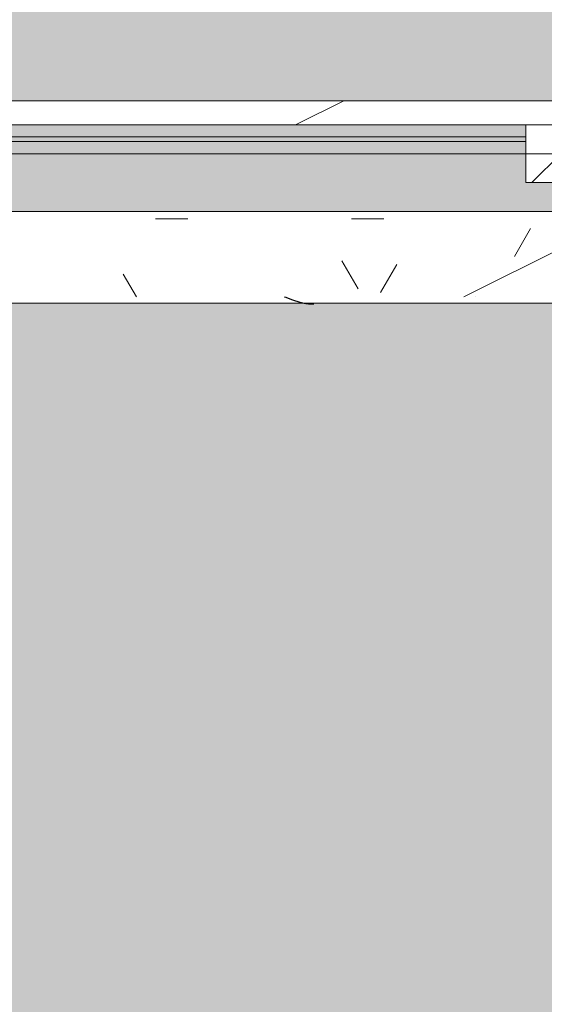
# Model space of a CAD drawing. Header units: millimetres. Extents: x 5980700 to 6194397, y -12939 to 2351883.
# Tile 45 of 124: x 6034518 to 6035062, y -9105 to -8084. Entities that reach past the tile are written whole.
import ezdxf

# ---------------------------------------------------------------- set-up
doc = ezdxf.new("R2010")
doc.units = ezdxf.units.MM
for name, color, linetype, lineweight in [('A-DOOR-FRAM', 31, 'Continuous', 18), ('A-DOOR-GLAZ', 31, 'Continuous', 9), ('A-FLOR-PATT', 8, 'Continuous', 18), ('A-GLAZ', 151, 'Continuous', 9), ('A-GLAZ-SILL', 1, 'Continuous', 9), ('A-WALL', 113, 'Continuous', 18), ('A-WALL-PATT', 111, 'Continuous', 25)]:
    doc.layers.add(name, color=color, linetype=linetype, lineweight=lineweight)

# ---------------------------------------------------------------- blocks, each defined once
blk = doc.blocks.new('FX-HRT-JANELA_CORRER-4FLS - 330x190cm-4FLS-ALU-3_0cmFolha 5-V25-PLANTA DE CAIMENTO DE PISOS - TÉRREO')
at = {"layer": 'A-DOOR-FRAM', "lineweight": 5}
h = blk.add_hatch(color=251, dxfattribs=at)
h.paths.add_polyline_path([(-789.999999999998, -47.49999999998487), (-789.999999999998, -59.99999999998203), (-50.00000000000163, -59.9999999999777), (-50.00000000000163, -47.49999999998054), (-531.6383186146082, -47.49999999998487)])
h.paths.add_polyline_path([(-789.999999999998, -64.99999999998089), (-789.999999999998, -77.49999999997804), (-50.00000000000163, -77.49999999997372), (-50.00000000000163, -64.99999999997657), (-531.6383186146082, -64.99999999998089)])
at = {"layer": 'A-DOOR-GLAZ', "lineweight": 5}
h = blk.add_hatch(dxfattribs=at)
h.set_pattern_fill('FP_44', color=256, style=0, pattern_type=2)
h.set_pattern_definition([(225, (-6222.366999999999, -8270.326), (449.0128060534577, -449.0128060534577), []), (225, (-6381.116999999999, -8270.326), (5.684341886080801e-14, -898.0256121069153), []), (225, (-6063.616999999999, -8270.326), (5.684341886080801e-14, -898.0256121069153), [])])
h.paths.add_polyline_path([(-1629.999999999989, -17.49999999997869), (-1629.999999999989, -47.49999999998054), (-1579.999999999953, -47.49999999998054), (-1579.999999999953, -17.49999999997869)])
h.paths.add_polyline_path([(-839.9999999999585, -17.49999999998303), (-839.9999999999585, -47.49999999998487), (-789.999999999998, -47.49999999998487), (-789.9999999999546, -17.49999999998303)])
blk.add_hatch(color=255, dxfattribs=at).paths.add_polyline_path([(-531.6383186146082, -59.99999999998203), (-789.999999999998, -59.99999999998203), (-789.999999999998, -64.99999999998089), (-50.00000000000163, -64.99999999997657), (-50.00000000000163, -59.9999999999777)])
at = {"layer": 'A-GLAZ', "lineweight": 5}
h = blk.add_hatch(color=251, dxfattribs=at)
h.paths.add_polyline_path([(1629.999999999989, 12.50000000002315), (-1629.999999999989, 12.50000000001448), (-1629.999999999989, -17.49999999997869), (-789.9999999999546, -17.49999999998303), (-789.999999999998, -47.49999999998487), (789.9999999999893, -47.49999999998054), (790.0000000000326, -17.49999999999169), (1629.999999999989, -17.49999999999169)])
h.paths.add_polyline_path([(-1629.999999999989, -47.49999999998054), (-1629.999999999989, -77.49999999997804), (-839.9999999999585, -77.49999999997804), (-839.9999999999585, -47.49999999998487), (-1579.999999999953, -47.49999999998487)])
h.paths.add_polyline_path([(1234.973589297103, -47.4999999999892), (840.0000000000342, -47.49999999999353), (840.0000000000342, -77.49999999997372), (1629.999999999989, -77.49999999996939), (1629.999999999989, -47.4999999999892), (1580.000000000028, -47.4999999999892)])
at = {"layer": 'A-DOOR-FRAM', "color": 250, "lineweight": 5}
for p, q in [((-789.9999999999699, -17.49999999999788), (-839.9999999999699, -17.49999999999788)), ((-789.9999999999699, -47.49999999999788), (-789.9999999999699, -17.49999999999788)), ((-839.9999999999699, -47.49999999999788), (-789.9999999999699, -47.49999999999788)), ((-790.0000000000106, -77.49999999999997), (-790.0000000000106, -47.49999999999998)), ((-840.0000000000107, -77.49999999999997), (-790.0000000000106, -77.49999999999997))]:
    blk.add_line(p, q, dxfattribs=at)
at = {"layer": 'A-DOOR-FRAM', "color": 90, "lineweight": 5}
for p, q in [((-50.00000000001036, -47.49999999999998), (-790.0000000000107, -47.49999999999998)), ((-790.0000000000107, -77.49999999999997), (-50.00000000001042, -77.49999999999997))]:
    blk.add_line(p, q, dxfattribs=at)
at = {"layer": 'A-DOOR-GLAZ', "color": 250, "lineweight": 5}
for p, q in [((-50.00000000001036, -59.99999999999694), (-790.0000000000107, -59.99999999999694)), ((-790.0000000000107, -59.99999999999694), (-790.0000000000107, -64.99999999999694)), ((-790.0000000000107, -64.99999999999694), (-50.00000000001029, -64.99999999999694))]:
    blk.add_line(p, q, dxfattribs=at)
at = {"layer": 'A-GLAZ', "color": 90, "lineweight": 5}
blk.add_line((1629.999999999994, 12.49999999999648), (-1630.000000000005, 12.49999999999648), dxfattribs=at)
blk = doc.blocks.new('FP_26-PLANTA DE CAIMENTO DE PISOS - TÉRREO')
at = {"layer": 'A-GLAZ-SILL', "color": 90, "lineweight": 5}
blk.add_line((1674.999999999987, 107.4999999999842), (-1674.999999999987, 107.4999999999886), dxfattribs=at)
at = {"layer": 'A-GLAZ-SILL', "lineweight": 5}
for p, q in [((-570.4022865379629, 108.6628916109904), (-570.0456598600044, 108.659052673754)), ((-570.0456598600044, 108.659052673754), (-569.6890331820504, 108.6526558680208)), ((-569.6890331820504, 108.6526558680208), (-569.3324065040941, 108.6437033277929)), ((-569.3324065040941, 108.6437033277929), (-568.9757798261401, 108.6321980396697)), ((-568.9757798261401, 108.6321980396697), (-568.6191531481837, 108.6181438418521)), ((-568.6191531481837, 108.6181438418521), (-568.2625264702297, 108.6015454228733)), ((-568.2625264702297, 108.6015454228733), (-567.9058997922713, 108.5824083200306)), ((-567.9058997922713, 108.5824083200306), (-567.549273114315, 108.5607389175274)), ((-567.549273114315, 108.5607389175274), (-567.1926464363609, 108.5365444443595)), ((-567.1926464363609, 108.5365444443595), (-566.8360197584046, 108.5098329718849)), ((-566.8360197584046, 108.5098329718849), (-566.4793930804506, 108.4806134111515)), ((-566.4793930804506, 108.4806134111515), (-566.1227664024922, 108.4488955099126)), ((-566.1227664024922, 108.4488955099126), (-565.766139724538, 108.4146898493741)), ((-565.766139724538, 108.4146898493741), (-565.4095130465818, 108.3780078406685)), ((-565.4095130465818, 108.3780078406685), (-565.0528863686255, 108.3388617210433)), ((-565.0528863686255, 108.3388617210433), (-564.6962596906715, 108.2972645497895)), ((-564.6962596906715, 108.2972645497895), (-564.339633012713, 108.2532302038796)), ((-564.339633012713, 108.2532302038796), (-563.9830063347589, 108.2067733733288)), ((-563.9830063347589, 108.2067733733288), (-563.6263796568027, 108.1579095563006)), ((-563.6263796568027, 108.1579095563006), (-563.2697529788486, 108.1066550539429)), ((-563.2697529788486, 108.1066550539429), (-562.9131263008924, 108.0530269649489)), ((-562.9131263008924, 108.0530269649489), (-562.5564996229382, 107.9970431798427)), ((-562.5564996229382, 107.9970431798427), (-562.1998729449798, 107.9387223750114)), ((-562.1998729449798, 107.9387223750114), (-561.8432462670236, 107.8780840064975)), ((-561.8432462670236, 107.8780840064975), (-561.4866195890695, 107.8151483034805)), ((-561.4866195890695, 107.8151483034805), (-561.1299929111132, 107.7499362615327)), ((-561.1299929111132, 107.7499362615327), (-560.7733662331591, 107.6824696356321)), ((-560.7733662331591, 107.6824696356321), (-560.4167395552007, 107.6127709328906)), ((-560.4167395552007, 107.6127709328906), (-560.0601128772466, 107.5408634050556)), ((-560.0601128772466, 107.5408634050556), (-559.7034861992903, 107.4667710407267)), ((-559.7034861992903, 107.4667710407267), (-559.3468595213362, 107.3905185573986)), ((-559.3468595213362, 107.3905185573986), (-558.99023284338, 107.312131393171)), ((-558.99023284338, 107.312131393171), (-558.6336061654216, 107.2316356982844)), ((-558.6336061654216, 107.2316356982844), (-558.2769794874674, 107.1490583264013)), ((-558.2769794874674, 107.1490583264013), (-557.9203528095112, 107.0644268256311)), ((-557.9203528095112, 107.0644268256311), (-557.5637261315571, 106.9777694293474)), ((-557.5637261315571, 106.9777694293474), (-557.2070994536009, 106.8891150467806)), ((-557.2070994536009, 106.8891150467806), (-556.8504727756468, 106.7984932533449)), ((-556.8504727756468, 106.7984932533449), (-556.4938460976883, 106.7059342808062)), ((-556.4938460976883, 106.7059342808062), (-556.1372194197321, 106.6114690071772)), ((-556.1372194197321, 106.6114690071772), (-555.780592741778, 106.5151289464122)), ((-555.780592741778, 106.5151289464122), (-555.4239660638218, 106.416946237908)), ((-555.4239660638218, 106.416946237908), (-555.0673393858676, 106.3169536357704)), ((-555.0673393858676, 106.3169536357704), (-554.7107127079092, 106.2151844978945)), ((-554.7107127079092, 106.2151844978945), (-554.3540860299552, 106.1116727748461)), ((-554.3540860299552, 106.1116727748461), (-553.9974593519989, 106.0064529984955)), ((-553.9974593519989, 106.0064529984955), (-553.6408326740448, 105.8995602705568)), ((-553.6408326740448, 105.8995602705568), (-553.2842059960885, 105.7910302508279)), ((-553.2842059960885, 105.7910302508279), (-552.9275793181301, 105.6808991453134)), ((-552.9275793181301, 105.6808991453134), (-552.5709526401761, 105.5692036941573)), ((-552.5709526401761, 105.5692036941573), (-552.2143259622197, 105.4559811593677)), ((-552.2143259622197, 105.4559811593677), (-551.8576992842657, 105.3412693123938)), ((-551.8576992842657, 105.3412693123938), (-551.5010726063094, 105.2251064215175)), ((-551.5010726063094, 105.2251064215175), (-551.1444459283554, 105.1075312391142)), ((-551.1444459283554, 105.1075312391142), (-550.7878192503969, 104.9885829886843)), ((-550.7878192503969, 104.9885829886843), (-550.4311925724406, 104.868301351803)), ((-550.4311925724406, 104.868301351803), (-550.0745658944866, 104.7467264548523)), ((-550.0745658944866, 104.7467264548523), (-549.7179392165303, 104.6238988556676)), ((-549.7179392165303, 104.6238988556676), (-549.3613125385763, 104.4998595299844)), ((-549.3613125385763, 104.4998595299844), (-549.0046858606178, 104.3746498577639)), ((-549.0046858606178, 104.3746498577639), (-548.6480591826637, 104.2483116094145)), ((-548.6480591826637, 104.2483116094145), (-548.2914325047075, 104.1208869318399)), ((-548.2914325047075, 104.1208869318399), (-547.9348058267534, 103.9924183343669)), ((-547.9348058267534, 103.9924183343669), (-547.5781791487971, 103.8629486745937)), ((-547.5781791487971, 103.8629486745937), (-547.2215524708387, 103.7325211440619)), ((-547.2215524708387, 103.7325211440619), (-546.8649257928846, 103.6011792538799)), ((-546.8649257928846, 103.6011792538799), (-546.5082991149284, 103.4689668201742)), ((-546.5082991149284, 103.4689668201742), (-546.1516724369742, 103.335927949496)), ((-546.1516724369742, 103.335927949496), (-545.795045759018, 103.2021070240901)), ((-545.795045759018, 103.2021070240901), (-545.4384190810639, 103.0675486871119)), ((-545.4384190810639, 103.0675486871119), (-545.0817924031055, 102.9322978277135)), ((-545.0817924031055, 102.9322978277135), (-544.7251657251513, 102.796399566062)), ((-544.7251657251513, 102.796399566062), (-544.3685390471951, 102.6598992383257)), ((-544.3685390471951, 102.6598992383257), (-544.0119123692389, 102.5228423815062)), ((-544.0119123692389, 102.5228423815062), (-543.6552856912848, 102.3852747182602)), ((-543.6552856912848, 102.3852747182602), (-543.2986590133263, 102.2472421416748)), ((-543.2986590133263, 102.2472421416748), (-542.9420323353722, 102.1087906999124)), ((-542.9420323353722, 102.1087906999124), (-542.585405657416, 101.9699665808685)), ((-542.585405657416, 101.9699665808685), (-542.2287789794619, 101.830816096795)), ((-542.2287789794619, 101.830816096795), (-541.8721523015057, 101.691385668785)), ((-541.8721523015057, 101.691385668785), (-541.5155256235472, 101.5517218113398)), ((-541.5155256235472, 101.5517218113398), (-541.1588989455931, 101.4118711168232)), ((-541.1588989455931, 101.4118711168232), (-540.8022722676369, 101.2718802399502)), ((-540.8022722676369, 101.2718802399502), (-540.4456455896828, 101.1317958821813)), ((-540.4456455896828, 101.1317958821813), (-540.0890189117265, 100.9916647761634))]:
    blk.add_line(p, q, dxfattribs=at)
blk = doc.blocks.new('CC_PEITORIL - PEITORIL-3910248-PLANTA DE CAIMENTO DE PISOS - TÉRREO')
at = {"layer": 'A-GLAZ-SILL', "lineweight": 5}
h = blk.add_hatch(dxfattribs=at)
h.set_pattern_fill('FP_45', color=256, style=0, pattern_type=2)
h.set_pattern_definition([(180, (-6222.366999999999, -8270.326), (-406.4, -101.6000000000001), [33.528, -271.272, 33.528, -1896.872]), (180, (-6222.366999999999, -8270.326), (-406.4, -101.6000000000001), [-338.328, -271.272, 33.528, -576.072, -1016]), (180, (-6222.366999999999, -8270.326), (-406.4, -101.6000000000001), [-1219.2, 33.528, -271.272, 33.528, -677.672]), (180, (-6222.366999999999, -8270.326), (-406.4, -101.6000000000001), [-1557.528, -169.672, 33.528, -474.472]), (300.0000000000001, (-6374.767, -8321.126), (291.188181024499, -301.1527240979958), [33.528, -271.272, 33.528, -1896.872]), (300.0000000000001, (-6374.767, -8321.126), (291.188181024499, -301.1527240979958), [-338.328, -271.272, 33.528, -576.072, -1016]), (300.0000000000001, (-6374.767, -8321.126), (291.188181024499, -301.1527240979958), [-1219.2, 33.528, -271.272, 33.528, -677.672]), (300.0000000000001, (-6374.767, -8321.126), (291.188181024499, -301.1527240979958), [-1557.528, -169.672, 33.528, -474.472]), (59.99999999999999, (-6425.566999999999, -8524.326), (115.2118189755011, 402.7527240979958), [33.528, -271.272, 33.528, -271.272, -1625.6]), (59.99999999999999, (-6425.566999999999, -8524.326), (115.2118189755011, 402.7527240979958), [-609.6, 33.528, -576.072, 33.528, -271.272, -711.2]), (59.99999999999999, (-6425.566999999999, -8524.326), (115.2118189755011, 402.7527240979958), [-1524, 33.528, -169.672, 33.528, -474.472])])
h.paths.add_polyline_path([(1674.999999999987, 100.9916647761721), (-1674.999999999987, 100.9916647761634), (-1674.999999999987, 77.50000000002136), (-1649.999999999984, 77.50000000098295), (-1649.999999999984, 12.50000000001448), (1649.999999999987, 12.50000000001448), (1649.999999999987, 77.50000000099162), (1674.999999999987, 77.50000000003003), (1674.999999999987, 80.27823564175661)])
h = blk.add_hatch(dxfattribs=at)
h.set_pattern_fill('FP_46', color=256, style=0, pattern_type=2)
h.set_pattern_definition([(36.87, (-6857.366999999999, -9857.826), (-4762.494328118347, -3175.008507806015), [793.75, -7143.75]), (26.565, (-7809.866999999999, -9381.576), (1587.501456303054, 1587.499067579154), [1774.879, -1774.879]), (18.435, (-7809.866999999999, -8587.826), (3174.997452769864, 1587.502903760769), [1004.024, -4016.092])])
h.paths.add_polyline_path([(1674.999999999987, 100.9916647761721), (-1674.999999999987, 100.9916647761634), (-1674.999999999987, 77.50000000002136), (-1649.999999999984, 77.50000000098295), (-1649.999999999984, 12.50000000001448), (1649.999999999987, 12.50000000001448), (1649.999999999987, 77.50000000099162), (1674.999999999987, 77.50000000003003), (1674.999999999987, 80.27823564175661)])
at = {"layer": 'A-GLAZ', "color": 90, "lineweight": 5}
blk.add_blockref('FP_26-PLANTA DE CAIMENTO DE PISOS - TÉRREO', (0, 0), dxfattribs=at)
blk = doc.blocks.new('BE-PMSa-MOD-ARQ-CONEXAODOFUTURO-EX-000-R_rvt-1-PLANTA DE CAIMENTO DE PISOS - TÉRREO')
at = {"layer": 'A-FLOR-PATT', "lineweight": 5}
h = blk.add_hatch(dxfattribs=at)
h.set_pattern_fill('FP_2', color=135, style=0, pattern_type=2)
h.set_pattern_definition([(0, (0, 0), (812.8, 203.2), [33.528, -576.072, 33.528, -576.072, -3251.2]), (0, (0, 0), (812.8, 203.2), [-1219.2, 33.528, -1185.672, 33.528, -576.072, -1422.4]), (0, (0, 0), (812.8, 203.2), [-3048, 33.528, -372.872, 33.528, -982.472]), (120, (304.8, 101.6), (-582.3763620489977, 602.3054481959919), [33.52799999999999, -576.0719999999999, 33.52799999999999, -576.0719999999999, -3251.199999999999]), (120, (304.8, 101.6), (-582.3763620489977, 602.3054481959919), [-1219.2, 33.52799999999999, -1185.672, 33.52799999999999, -576.0719999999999, -1422.4]), (120, (304.8, 101.6), (-582.3763620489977, 602.3054481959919), [-3048, 33.52799999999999, -372.8719999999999, 33.52799999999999, -982.4719999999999]), (240, (406.4, 508), (-230.4236379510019, -805.5054481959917), [33.528, -576.072, 33.528, -576.072, -3251.2]), (240, (406.4, 508), (-230.4236379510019, -805.5054481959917), [-1219.2, 33.528, -1185.672, 33.528, -576.072, -1422.4]), (240, (406.4, 508), (-230.4236379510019, -805.5054481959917), [-3048, 33.528, -372.872, 33.528, -982.472])])
h.paths.add_polyline_path([(13153.13200708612, -10125.84100563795), (14705.38782324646, -10125.84100563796), (14705.38782324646, -9779.8857164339), (14699.38782324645, -9779.8857164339), (14699.38782324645, -9763.237570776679), (14681.68558745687, -9763.757413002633), (14670.96395493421, -9768.482704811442), (14665.88782324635, -9780.73757077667), (14665.88782324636, -9856.278958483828), (14670.73620676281, -9865.0681674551), (14677.45883342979, -9868.493127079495), (14678.38782324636, -9869.242380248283), (14678.38782324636, -9881.040871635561), (14674.1436913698, -9882.10035906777), (14663.09686027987, -9878.012306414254), (14654.48340806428, -9869.156476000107), (14652.0250349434, -9859.981702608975), (14651.89263271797, -9855.73757077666), (14650.88782324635, -9855.73757077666), (14651.89263271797, -9780.73757077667), (14653.73085252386, -9770.127241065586), (14655.24199762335, -9764.487570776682), (14667.13782324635, -9752.591745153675), (14683.38782324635, -9748.23757077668), (14699.38782324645, -9748.23757077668), (14699.38782324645, -9731.589425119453), (14705.38782324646, -9731.589425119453), (14705.38782324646, -9705.737570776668), (14755.38782324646, -9705.737570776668), (14755.38782324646, -9754.737570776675), (14795.38782324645, -9754.737570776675), (14796.02424042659, -9756.737570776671), (14812.38782324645, -9756.737570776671), (14811.36426821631, -9815.737570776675), (14810.34779546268, -9815.737570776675), (14811.47778338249, -9818.171971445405), (14811.43015556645, -9819.291362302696), (14811.44856252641, -9820.918341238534), (14827.38782324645, -9827.197475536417), (14827.38782324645, -10125.84100563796), (21231.38515489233, -10125.84100563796), (21231.38515489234, 5919.158994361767), (12003.88515489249, 5918.472013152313), (12003.8851548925, 5447.158205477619), (12268.88333741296, 5447.158205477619), (12268.88333741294, 4674.158994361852), (15653.88333741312, 4674.158994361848), (15653.88333741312, 5447.158205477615), (15923.88333741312, 5447.15820547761), (15923.88333741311, 4674.158994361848), (19999.38682609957, 4674.158994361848), (19999.38682609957, 5447.158205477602), (20269.38682609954, 5447.158205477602), (20269.38682609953, 4280.731645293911), (20299.38682609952, 4280.731645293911), (20298.51487451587, 1530.731645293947), (20269.38682609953, 1530.731645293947), (20269.38682609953, 1143.558994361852), (20299.38682609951, 1143.558994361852), (20298.51487451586, -1606.441005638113), (20269.38682609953, -1606.441005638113), (20269.38682609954, -2040.191005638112), (20299.38682609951, -2040.191005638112), (20298.51487451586, -4790.191005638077), (20269.38682609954, -4790.191005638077), (20269.38682609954, -5273.941005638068), (20299.38682609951, -5273.941005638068), (20298.51487451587, -8023.941005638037), (20269.38682609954, -8023.941005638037), (20269.38682609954, -9308.841005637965), (19999.38682609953, -9308.841005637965), (19999.38682609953, -8513.841794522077), (19913.38333741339, -8513.841794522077), (19913.38333741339, -8347.825683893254), (19635.38599049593, -8347.825683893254), (19635.38599049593, -8377.825683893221), (16285.38599049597, -8376.953732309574), (16285.38599049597, -8347.825683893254), (15971.88333741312, -8347.825683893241), (15971.88333741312, -8513.84179452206), (15921.38515489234, -8513.84179452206), (15921.38515489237, -9312.594001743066), (15651.38515489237, -9312.594001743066), (15651.3851548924, -8513.84179452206), (15603.38515489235, -8513.841794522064), (15603.38515489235, -8377.825683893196), (12316.88333741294, -8377.82568389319), (12316.88333741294, -8513.841794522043), (12268.88333741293, -8513.841794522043), (12268.88333741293, -9312.59400174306), (11998.88333741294, -9312.59400174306), (11998.88333741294, -8513.841794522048), (11950.88333741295, -8513.841794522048), (11950.88333741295, -8347.825683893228), (11867.63333741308, -8347.825683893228), (11867.63333741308, -8377.82568389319), (8517.633337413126, -8376.953732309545), (8517.633337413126, -8347.825683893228), (8434.383337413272, -8347.825683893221), (8434.383337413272, -8468.841794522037), (8419.38333741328, -8468.841794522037), (8419.38333741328, -8498.841794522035), (8434.383337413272, -8498.841794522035), (8434.383337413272, -8513.841794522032), (8386.383337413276, -8513.841794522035), (8386.383337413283, -9312.594001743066), (8116.383337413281, -9312.594001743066), (8116.383337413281, -9125.841005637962), (2121.38333741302, -9125.841005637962), (2121.38333741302, -9312.594001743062), (1851.383337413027, -9312.594001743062), (1851.383337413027, -9125.841005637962), (-4143.616662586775, -9125.841005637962), (-4143.616662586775, -9312.594001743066), (-4413.616662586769, -9312.594001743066), (-4413.616662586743, -8513.841794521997), (-4461.61666258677, -8513.841794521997), (-4461.61666258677, -8498.841794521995), (-4446.616662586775, -8498.841794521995), (-4446.616662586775, -8468.841794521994), (-4461.61666258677, -8468.841794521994), (-4461.61666258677, -8347.825683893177), (-4547.366662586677, -8347.825683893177), (-4547.366662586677, -8377.825683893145), (-7897.36666258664, -8376.953732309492), (-7897.36666258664, -8347.825683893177), (-7983.116662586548, -8347.825683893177), (-7983.116662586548, -8513.841794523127), (-8031.114845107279, -8513.841794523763), (-8031.114845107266, -9308.841005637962), (-8301.114845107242, -9308.841005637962), (-8301.114845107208, -8513.84179452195), (-8349.116662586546, -8513.841794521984), (-8349.116662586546, -8347.825683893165), (-8354.864845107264, -8347.825683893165), (-8354.864845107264, -8377.825683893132), (-11704.86484510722, -8376.953732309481), (-11704.86484510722, -8347.825683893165), (-11710.61666258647, -8347.825683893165), (-11710.61666258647, -8513.841794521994), (-11758.61484510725, -8513.841794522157), (-11758.61484510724, -9308.841005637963), (-12028.61484510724, -9308.841005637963), (-12028.61484510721, -8513.841794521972), (-12076.61666258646, -8513.841794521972), (-12076.61666258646, -8347.825683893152), (-12498.61666258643, -8347.825683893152), (-12498.61666258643, -8377.82568389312), (-15848.61666258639, -8376.953732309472), (-15848.61666258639, -8347.825683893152), (-16270.61666258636, -8347.82568389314), (-16270.61666258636, -8513.841794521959), (-16356.6158860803, -8513.84179452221), (-16356.61588608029, -9308.841005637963), (-16626.61588608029, -9308.841005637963), (-16626.61588608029, -7987.079408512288), (-16656.61588608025, -7987.079408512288), (-16655.74393449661, -5237.079408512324), (-16626.61588608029, -5237.079408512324), (-16626.61588608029, -4803.341005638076), (-16656.61588608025, -4803.341005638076), (-16655.7439344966, -2053.341005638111), (-16626.61588608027, -2053.341005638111), (-16626.61588608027, -1620.841794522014), (-16656.61588608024, -1620.841794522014), (-16655.74393449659, 1129.158205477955), (-16626.61588608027, 1129.158205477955), (-16626.61588608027, 1534.158205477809), (-16656.61588608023, 1534.158205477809), (-16655.74393449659, 4284.158205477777), (-16626.61588608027, 4284.158205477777), (-16626.61588608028, 5479.158994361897), (-16356.61588608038, 5479.158994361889), (-16356.61588608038, 4674.158994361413), (-12028.61666258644, 4674.158994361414), (-12028.61666258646, 5447.158205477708), (-11733.61666258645, 5446.941285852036), (-11733.61666258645, 4674.158994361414), (-8301.114845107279, 4674.158994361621), (-8301.114845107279, 5447.158205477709), (-8031.114845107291, 5447.158205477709), (-8031.114845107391, 5919.158994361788), (-17588.61484510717, 5919.158994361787), (-17588.6148451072, -10125.84100563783), (8442.166919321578, -10125.84100563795)])
h.paths.add_polyline_path([(14664.88301377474, -9780.73757077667), (14665.63226694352, -9779.779781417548), (14664.44050548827, -9775.73581322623)])
h.paths.add_polyline_path([(-16089.6590788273, -8758.10531785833), (-16115.54098333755, -8754.697900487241), (-16139.6590788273, -8744.707858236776), (-16160.36975694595, -8728.815995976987), (-16176.26161920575, -8708.105317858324), (-16186.2516614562, -8683.987222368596), (-16189.6590788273, -8658.105317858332), (-16186.2516614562, -8632.223413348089), (-16176.26161920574, -8608.105317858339), (-16160.36975694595, -8587.39463973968), (-16139.6590788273, -8571.502777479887), (-16115.54098333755, -8561.512735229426), (-16089.6590788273, -8558.105317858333), (-16063.77717431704, -8561.512735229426), (-16039.65907882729, -8571.502777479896), (-16018.94840070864, -8587.394639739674), (-16003.05653844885, -8608.105317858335), (-15993.06649619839, -8632.22341334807), (-15989.6590788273, -8658.105317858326), (-15993.06649619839, -8683.987222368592), (-16003.05653844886, -8708.10531785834), (-16018.94840070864, -8728.815995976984), (-16039.65907882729, -8744.707858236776), (-16063.77717431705, -8754.697900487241)])
h.paths.add_polyline_path([(19732.71217533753, -8754.668450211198), (19706.83027082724, -8751.260990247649), (19682.71217533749, -8741.270823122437), (19660.00862136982, -8722.781563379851), (19646.10963495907, -8704.667825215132), (19636.11959270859, -8680.54942825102), (19632.71217533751, -8648.664394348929), (19632.71217533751, -8622.782813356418), (19636.11959270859, -8596.901232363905), (19646.10963495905, -8572.783438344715), (19662.00149721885, -8552.073019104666), (19682.71217533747, -8536.181355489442), (19706.83027082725, -8526.191438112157), (19732.7121753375, -8522.784063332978), (19758.59407984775, -8526.191438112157), (19782.71217533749, -8536.181355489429), (19803.42285345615, -8552.073019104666), (19819.31471571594, -8572.783438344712), (19829.30475796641, -8596.901232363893), (19832.7121753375, -8628.39034617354), (19832.7121753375, -8654.66720021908), (19827.88084468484, -8683.987101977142), (19816.67739151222, -8708.104895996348), (19803.42285345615, -8725.378762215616), (19782.71217533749, -8741.27082312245), (19758.59407984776, -8751.260990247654)])
h.paths.add_polyline_path([(15648.38515489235, -8468.841794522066), (15650.88333741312, -8468.841794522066), (15650.88333741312, -8347.825683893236), (15648.38515489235, -8347.825683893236), (15648.38515489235, -8375.919436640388)])
h.paths.add_polyline_path([(-15957.766248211, 4689.65210732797), (-15964.016248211, 4691.326789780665), (-15966.60508297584, 4693.313272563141), (-15969.84032103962, 4698.916869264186), (-15969.84032103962, 4705.387345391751), (-15966.60508297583, 4710.990942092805), (-15961.00148627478, 4714.226180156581), (-15954.53101014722, 4714.226180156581), (-15948.92741344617, 4710.990942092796), (-15945.69217538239, 4705.387345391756), (-15945.69217538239, 4698.916869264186), (-15948.92741344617, 4693.313272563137), (-15954.53101014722, 4690.078034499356)])
h.paths.add_polyline_path([(19572.98503538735, 4699.192323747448), (19566.73503538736, 4700.867006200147), (19564.14620062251, 4702.853488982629), (19560.91096255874, 4708.45708568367), (19560.91096255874, 4714.927561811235), (19564.14620062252, 4720.531158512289), (19569.74979732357, 4723.766396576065), (19576.22027345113, 4723.766396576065), (19581.82387015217, 4720.53115851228), (19585.05910821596, 4714.927561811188), (19585.05910821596, 4708.457085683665), (19581.82387015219, 4702.853488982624), (19576.22027345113, 4699.618250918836)])
h.paths.add_polyline_path([(19732.7121753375, 4730.240264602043), (19706.83027082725, 4733.647681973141), (19682.7121753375, 4743.637724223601), (19662.00149721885, 4759.529586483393), (19646.10963495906, 4780.240264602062), (19636.11959270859, 4804.358360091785), (19632.71217533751, 4830.240264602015), (19636.11959270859, 4856.122169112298), (19646.10963495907, 4880.240264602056), (19662.00149721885, 4900.950942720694), (19682.7121753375, 4916.84280498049), (19706.83027082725, 4926.832847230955), (19732.7121753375, 4930.240264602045), (19758.59407984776, 4926.832847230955), (19782.71217533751, 4916.842804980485), (19803.42285345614, 4900.950942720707), (19819.31471571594, 4880.240264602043), (19829.30475796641, 4856.122169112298), (19832.7121753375, 4830.24026460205), (19829.30475796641, 4804.358360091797), (19819.31471571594, 4780.240264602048), (19803.42285345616, 4759.529586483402), (19782.71217533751, 4743.63772422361), (19758.59407984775, 4733.647681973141)])
h.paths.add_polyline_path([(-16089.6590788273, 4736.408178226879), (-16115.54098333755, 4739.815595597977), (-16139.6590788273, 4749.805637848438), (-16160.36975694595, 4765.697500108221), (-16176.26161920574, 4786.408178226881), (-16186.2516614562, 4810.526273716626), (-16189.6590788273, 4836.408178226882), (-16186.2516614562, 4862.29008273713), (-16176.26161920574, 4886.408178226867), (-16160.36975694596, 4907.118856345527), (-16139.6590788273, 4923.010718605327), (-16115.54098333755, 4933.000760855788), (-16089.6590788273, 4936.408178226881), (-16063.77717431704, 4933.000760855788), (-16039.6590788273, 4923.010718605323), (-16018.94840070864, 4907.118856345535), (-16003.05653844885, 4886.408178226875), (-15993.06649619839, 4862.29008273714), (-15989.6590788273, 4836.408178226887), (-15993.06649619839, 4810.526273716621), (-16003.05653844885, 4786.408178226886), (-16018.94840070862, 4765.697500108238), (-16039.6590788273, 4749.805637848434), (-16063.77717431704, 4739.815595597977)])
h = blk.add_hatch(dxfattribs=at)
h.set_pattern_fill('FP_109', color=133, style=0, pattern_type=2)
h.set_pattern_definition([(49.99999999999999, (0, 0), (182.184668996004, -15.93908553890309), [19.05, -209.55]), (355, (0, 0), (-35.24242749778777, 191.0566080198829), [15.24, -167.64]), (100.451, (15.182, -1.328), (146.9425016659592, 175.1166878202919), [16.19, -178.09]), (46.184, (0, 50.8), (271.0788941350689, -42.04327417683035), [28.575, -314.325]), (96.636, (22.59, 47.297), (237.4025071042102, 247.4272132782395), [24.285, -267.135]), (351.184, (0, 50.8), (237.404605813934, 247.4251178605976), [22.86, -251.46]), (21, (25.4, 38.1), (151.6148798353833, -102.2655185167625), [19.05, -209.55]), (326, (25.4, 38.1), (61.80235996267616, 184.1877424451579), [15.24, -167.64]), (71.45100000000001, (38.035, 29.578), (213.4170626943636, 81.92136778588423), [16.19, -178.09]), (37.50000000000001, (0, 0), (3.08832282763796, 84.55507579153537), [8.382, -157.226, 8.382, -161.798, -168.275]), (37.50000000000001, (0, 0), (3.08832282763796, 84.55507579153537), [-335.788, 8.382, -159.893]), (7.499999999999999, (0, 0), (66.81943811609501, 100.1807470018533), [8.382, -88.646, 8.382, -153.416, -64.135]), (7.499999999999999, (0, 0), (66.81943811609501, 100.1807470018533), [-258.826, 8.382, -55.753]), (327.5, (-56.642, 0), (135.5904877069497, -5.7289126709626), [8.382, -55.118, 8.382, -189.738, -262.89]), (327.5, (-56.642, 0), (135.5904877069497, -5.7289126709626), [-261.62, 8.382, -254.508]), (317.5, (-82.042, 0), (148.1288864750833, 25.42676126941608), [8.382, -74.168, 8.382, -123.19, -186.69]), (317.5, (-82.042, 0), (148.1288864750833, 25.42676126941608), [-214.122, 8.382, -178.308])])
h.paths.add_polyline_path([(-4441.627696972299, -8177.825683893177), (-4441.627696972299, -8167.82568389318), (-4451.627696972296, -8167.82568389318), (-4451.627696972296, -8177.825683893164)])
h.paths.add_polyline_path([(20075.50989163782, -8167.825683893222), (20089.3868260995, -8167.825683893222), (20089.38682609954, -5194.841794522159), (19913.38333741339, -5194.841794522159), (19913.38333741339, -4838.84179452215), (20089.38682609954, -4838.841794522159), (20089.38682609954, -2003.841794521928), (19923.3833374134, -2003.841794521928), (19923.38333741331, -1915.841005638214), (15956.88333741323, -1915.841005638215), (15956.88333741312, -2008.841794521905), (15620.88333741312, -2008.841794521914), (15620.88333741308, -1915.841005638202), (12301.88333741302, -1915.841005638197), (12301.88333741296, -2008.841794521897), (11965.88333741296, -2008.84179452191), (11965.88333741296, -1915.841005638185), (9479.379702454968, -1915.841005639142), (9479.379702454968, -1900.841005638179), (8579.379702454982, -1900.841005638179), (8579.379702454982, -2050.841005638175), (11830.88333741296, -2050.841005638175), (11830.88333741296, -2143.841794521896), (12436.88333741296, -2143.841794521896), (12436.88333741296, -2050.84100563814), (15485.88333741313, -2050.841005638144), (15485.88333741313, -2143.841794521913), (16091.88333741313, -2143.841794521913), (16091.88333741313, -2050.841005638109), (19788.3833374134, -2050.841005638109), (19788.3833374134, -2138.841794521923), (19964.38682609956, -2138.841794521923), (19964.38682609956, -4713.841794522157), (19788.3833374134, -4713.841794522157), (19788.3833374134, -5319.841794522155), (19964.38682609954, -5319.841794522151), (19964.38682609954, -8042.825683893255), (8511.785154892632, -8042.825683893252), (8511.785154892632, -4063.84179452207), (8559.379702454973, -4063.841794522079), (8559.379702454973, -3457.84179452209), (8511.785154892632, -3457.84179452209), (8511.785154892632, -2770.84100563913), (8500.374635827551, -2770.84100563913), (8500.374635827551, -2640.841005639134), (8511.785154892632, -2640.841005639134), (8511.785154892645, -2138.841794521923), (8549.379702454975, -2138.826511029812), (8549.379702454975, -1900.841005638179), (8539.379702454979, -1900.841005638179), (8539.379702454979, -1915.841005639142), (8424.379702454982, -1915.841005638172), (8424.379702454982, -2003.841794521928), (8386.785154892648, -2003.841794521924), (8386.785154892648, -3582.841794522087), (8434.379702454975, -3582.841794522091), (8434.379702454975, -3938.841794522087), (8386.78515489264, -3938.841794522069), (8386.78515489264, -8167.825683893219), (19983.39944753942, -8167.825683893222)])
h.paths.add_polyline_path([(-4451.627696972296, -8167.82568389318), (-4451.627696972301, -1915.841005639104), (-4556.62769697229, -1915.841005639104), (-4556.62769697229, -1900.841005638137), (-4566.627696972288, -1900.841005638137), (-4566.627696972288, -2740.841005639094), (-4556.627696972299, -2740.841005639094), (-4556.627696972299, -2751.841005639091), (-4536.622630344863, -2751.841005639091), (-4536.622630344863, -2640.841005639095), (-4517.622630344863, -2640.841005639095), (-4517.622630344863, -2770.841005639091), (-4556.627696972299, -2770.841005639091), (-4556.627696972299, -2780.841005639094), (-4566.627696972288, -2780.841005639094), (-4566.627696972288, -2820.841005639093), (-4576.627696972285, -2820.841005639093), (-4576.627696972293, -8042.825683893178), (-16321.61588607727, -8042.825683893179), (-16321.61588608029, -5319.841794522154), (-16145.61666258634, -5319.841794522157), (-16145.61666258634, -4713.841794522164), (-16321.61588608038, -4713.841794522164), (-16321.61588608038, -2138.841794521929), (-16145.61666258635, -2138.841794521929), (-16145.61666258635, -2050.841005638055), (-12201.61666258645, -2050.841005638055), (-12201.61666258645, -2138.841794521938), (-11585.61666258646, -2138.841794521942), (-11585.61666258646, -2050.841005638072), (-8474.116662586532, -2050.841005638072), (-8474.116662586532, -2138.841794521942), (-7858.116662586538, -2138.841794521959), (-7858.116662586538, -2050.841005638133), (-4596.627696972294, -2049.966749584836), (-4596.627696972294, -1900.841005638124), (-5496.627696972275, -1900.841005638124), (-5496.627696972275, -1915.841005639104), (-7993.116662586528, -1915.841005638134), (-7993.116662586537, -2003.841794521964), (-8339.116662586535, -2003.841794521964), (-8339.116662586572, -1915.841005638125), (-11720.6166625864, -1915.841005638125), (-11720.61666258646, -2003.841794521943), (-12066.61666258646, -2003.841794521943), (-12066.61666258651, -1915.841005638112), (-16280.61666258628, -1915.841005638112), (-16280.61666258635, -2003.84179452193), (-16446.61588608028, -2003.84179452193), (-16446.61588608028, -4838.841794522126), (-16270.61666258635, -4838.841794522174), (-16270.61666258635, -5194.841794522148), (-16446.61588608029, -5194.841794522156), (-16446.61588608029, -8167.825683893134), (-4512.987072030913, -8167.825683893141)])
h.paths.add_polyline_path([(-6183.614845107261, -327.1176804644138), (-6183.612822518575, -327.1195872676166), (-6151.433903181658, -327.1195872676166)])
h.paths.add_polyline_path([(-6183.614845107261, -1157.117680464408), (-6183.612822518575, -1157.119587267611), (-6174.673446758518, -1157.119587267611)])
h.paths.add_polyline_path([(9914.343509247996, -1770.841005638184), (10006.38515489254, -1770.841005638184), (10006.38515489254, -14.61798700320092), (9529.379702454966, -14.61798700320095), (9529.379702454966, -29.61798700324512), (9479.379702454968, -29.61798700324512), (9479.379702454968, -14.61798700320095), (8539.379702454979, -14.617987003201), (8539.379702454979, -29.61798700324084), (8489.37970245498, -28.80444696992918), (8489.37970245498, -14.617987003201), (-2271.114845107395, -14.6179870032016), (-2271.114845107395, -29.61036006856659), (-2321.114845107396, -29.61036006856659), (-2321.114845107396, -14.6179870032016), (-3061.11484510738, -14.61798700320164), (-3061.11484510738, -29.6103600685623), (-3111.114845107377, -29.61036006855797), (-3111.114845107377, -14.61798700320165), (-3280.616662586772, -14.61798700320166), (-3280.616662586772, -29.61036006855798), (-3330.616662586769, -29.61036006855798), (-3330.616662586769, -14.61798700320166), (-4070.616662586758, -14.6179870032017), (-4070.616662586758, -29.61036006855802), (-4120.616662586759, -29.61036006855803), (-4120.616662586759, -14.6179870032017), (-4506.627696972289, -14.61798700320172), (-4506.627696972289, -29.61036006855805), (-4556.62769697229, -29.61036006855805), (-4556.62769697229, -14.61798700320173), (-5496.627696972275, -14.61798700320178), (-5496.627696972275, -29.61036006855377), (-5546.627696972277, -29.61036006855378), (-5546.627696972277, -14.61798700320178), (-6183.614845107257, -14.61798700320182), (-6183.614845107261, -1770.841005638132), (-5546.627696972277, -1770.841005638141), (-5546.627696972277, -1755.841005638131), (-5496.627696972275, -1755.841005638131), (-5496.627696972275, -1770.841005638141), (-4556.62769697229, -1770.841005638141), (-4556.62769697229, -1755.841005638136), (-4506.627696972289, -1755.841005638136), (-4506.627696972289, -1770.841005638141), (-4436.616662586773, -1770.841005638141), (-4436.616662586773, -1682.841794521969), (-4120.616662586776, -1682.841794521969), (-4120.616662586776, -1770.841005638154), (-1313.614873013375, -1770.841005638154), (-1313.614873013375, -1755.841005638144), (-1243.614873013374, -1755.841005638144), (-1243.614873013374, -1770.841005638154), (-403.6148730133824, -1770.841005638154), (-403.6148730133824, -1755.841005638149), (-333.6148730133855, -1755.841005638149), (-333.6148730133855, -1770.841005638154), (748.3833374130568, -1770.841005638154), (748.3833374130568, -1755.841005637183), (818.3833374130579, -1755.841005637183), (818.3833374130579, -1770.841005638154), (1678.38333741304, -1770.841005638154), (1678.38333741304, -1620.841005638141), (-3970.61666258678, -1620.841005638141), (-3970.61666258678, -1532.841794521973), (-4586.616662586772, -1532.841794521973), (-4586.616662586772, -1620.841005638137), (-6033.61484510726, -1620.841005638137), (-6033.61484510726, -164.6179870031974), (9856.385154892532, -164.6179870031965), (9856.385154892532, -1620.841005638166), (8559.379702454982, -1620.841005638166), (8559.379702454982, -1532.841794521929), (7943.379702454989, -1532.841794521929), (7943.379702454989, -1620.841005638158), (2294.383337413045, -1620.970226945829), (2294.383337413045, -1770.841005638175), (3154.383337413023, -1770.841005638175), (3154.383337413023, -1755.841005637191), (3224.383337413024, -1755.841005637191), (3224.383337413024, -1770.841005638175), (4236.385126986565, -1770.841005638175), (4236.385126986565, -1755.841005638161), (4306.385126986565, -1755.841005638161), (4306.385126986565, -1770.841005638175), (5146.385126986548, -1770.841005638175), (5146.385126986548, -1755.841005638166), (5216.38512698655, -1755.841005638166), (5216.38512698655, -1770.841005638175), (8093.379702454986, -1770.841005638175), (8093.379702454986, -1682.841794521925), (8409.379702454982, -1682.841794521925), (8409.379702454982, -1770.841005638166), (8489.37970245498, -1770.841005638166), (8489.37970245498, -1755.841005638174), (8539.379702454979, -1755.841005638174), (8539.379702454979, -1770.841005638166), (9479.379702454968, -1770.841005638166), (9479.379702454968, -1755.841005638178), (9529.379702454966, -1755.841005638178), (9529.379702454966, -1770.841005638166), (9856.385154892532, -1770.841005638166)])
h.paths.add_polyline_path([(2264.383337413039, -1770.841005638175), (2264.383337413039, -1527.841794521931), (1708.383337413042, -1527.841794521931), (1708.383337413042, -1770.841005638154), (1718.38333741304, -1770.841005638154), (1718.38333741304, -1755.841005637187), (1788.383337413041, -1755.841005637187), (1788.383337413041, -1770.841005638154), (1833.383337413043, -1770.841005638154), (1833.383337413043, -1677.841794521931), (2139.383337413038, -1677.841794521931), (2139.383337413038, -1770.841005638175), (2184.38333741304, -1770.841005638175), (2184.38333741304, -1755.841005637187), (2254.383337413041, -1755.841005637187), (2254.383337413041, -1770.841005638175), (2259.025241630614, -1770.841005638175)])
h.paths.add_polyline_path([(16686.35582290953, -1755.841005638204), (19923.38333741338, -1755.841005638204), (19923.3833374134, -1667.841794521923), (20089.38682609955, -1667.841794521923), (20089.38682609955, 1166.15820547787), (19913.38333741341, 1166.158205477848), (19913.38333741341, 1522.158205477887), (20089.38682609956, 1522.158205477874), (20089.38682609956, 4296.158205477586), (19913.3833374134, 4296.158205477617), (19913.38333741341, 4461.658994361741), (15971.88333741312, 4461.658994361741), (15971.88333741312, 4296.158205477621), (15605.88333741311, 4296.158205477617), (15605.88333741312, 4461.658994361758), (12316.88333741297, 4461.658994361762), (12316.88333741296, 4296.158205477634), (11950.88333741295, 4296.158205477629), (11950.88333741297, 4461.658994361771), (8424.379702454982, 4461.658994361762), (8424.379702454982, 140.3820129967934), (8489.37970245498, 140.3820129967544), (8489.37970245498, 130.3820129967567), (8539.379702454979, 130.382012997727), (8539.379702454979, 115.3820129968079), (8549.379702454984, 115.3820129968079), (8549.379702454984, 955.3820129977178), (8539.379702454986, 955.3820129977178), (8539.379702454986, 966.3820129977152), (8519.374635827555, 966.382012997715), (8519.374635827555, 855.3820129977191), (8500.374635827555, 855.3820129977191), (8500.374635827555, 985.382012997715), (8539.379702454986, 985.3820129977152), (8539.379702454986, 995.3820129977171), (8549.379702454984, 995.3820129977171), (8549.379702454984, 4336.658994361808), (11825.88333741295, 4336.658994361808), (11825.88333741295, 4171.158205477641), (12441.88333741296, 4171.158205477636), (12441.88333741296, 4336.658994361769), (15480.88333741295, 4336.658994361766), (15480.88333741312, 4171.158205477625), (16096.88333741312, 4171.15820547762), (16097.48518693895, 4336.658994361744), (19788.3833374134, 4336.658994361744), (19788.38333741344, 4171.158205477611), (19964.38682609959, 4171.158205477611), (19964.38682609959, 1647.158205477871), (19788.38333741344, 1647.158205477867), (19788.38333741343, 1041.158205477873), (19964.38682609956, 1041.158205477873), (19964.38682609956, -1532.841794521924), (19788.38333741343, -1532.841794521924), (19788.38333741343, -1620.841005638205), (16091.88333741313, -1620.841005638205), (16091.88333741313, -1527.84179452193), (15485.88333741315, -1527.841794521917), (15485.88333741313, -1620.841005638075), (12436.88333741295, -1620.841005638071), (12436.88333741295, -1527.841794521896), (11830.88333741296, -1527.841794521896), (11830.88333741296, -1620.841005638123), (10286.38515489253, -1620.841005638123), (10286.38515489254, 265.3820129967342), (8579.379702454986, 265.3820129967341), (8579.379702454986, 115.3820129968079), (9479.379702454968, 115.3820129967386), (9479.379702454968, 130.3820129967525), (9509.37970245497, 130.3820129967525), (9509.37970245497, 140.3820129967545), (10161.38515489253, 140.3820129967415), (10161.38515489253, -1755.841005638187), (11965.88333741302, -1755.841005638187), (11965.88333741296, -1662.841794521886), (12301.88333741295, -1662.84179452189), (12301.88333741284, -1755.841005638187), (15620.88333741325, -1755.841005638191), (15620.88333741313, -1662.841794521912), (15956.88333741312, -1662.841794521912), (15956.88333741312, -1755.841005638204), (16417.78746090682, -1755.841005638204)])
h.paths.add_polyline_path([(-6868.469615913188, -1755.841005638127), (-6338.614845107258, -1755.841005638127), (-6338.614845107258, 140.3896399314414), (-5546.627696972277, 140.3896399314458), (-5546.627696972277, 130.3896399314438), (-5496.627696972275, 130.389639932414), (-5496.627696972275, 115.3896399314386), (-4596.627696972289, 115.3896399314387), (-4596.627696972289, 265.3896399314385), (-6463.614845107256, 265.3896399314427), (-6463.614845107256, -1620.841005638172), (-7858.116662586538, -1620.841005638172), (-7858.116662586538, -1532.841794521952), (-8474.116662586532, -1532.841794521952), (-8474.116662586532, -1620.84100563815), (-11585.61666258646, -1620.84100563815), (-11585.61666258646, -1532.841794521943), (-12201.61666258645, -1532.841794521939), (-12201.61666258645, -1620.841005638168), (-16145.61666258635, -1620.841005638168), (-16145.61666258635, -1532.841794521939), (-16321.61588608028, -1532.841794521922), (-16321.61588608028, 1041.158205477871), (-16145.61666258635, 1041.158205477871), (-16145.61666258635, 1647.158205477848), (-16321.6158860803, 1647.158205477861), (-16321.6158860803, 4171.158205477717), (-16145.61666258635, 4171.158205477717), (-16145.61666258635, 4337.158913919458), (-12201.61666258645, 4337.158913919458), (-12201.61666258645, 4171.158205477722), (-11585.61666258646, 4171.158205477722), (-11585.61666258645, 4337.158913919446), (-8474.116662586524, 4337.158913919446), (-8474.116662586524, 4171.158205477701), (-7858.116662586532, 4171.158205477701), (-7858.116662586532, 4337.158913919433), (-4576.627696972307, 4337.158913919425), (-4576.627696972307, 1035.389639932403), (-4566.627696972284, 1035.389639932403), (-4566.627696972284, 995.3896399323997), (-4556.62769697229, 995.3896399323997), (-4556.62769697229, 985.3896399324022), (-4517.622630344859, 985.3896399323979), (-4517.622630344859, 855.389639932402), (-4536.622630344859, 855.389639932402), (-4536.622630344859, 966.3896399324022), (-4556.62769697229, 966.3896399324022), (-4556.62769697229, 955.3896399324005), (-4566.627696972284, 955.3896399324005), (-4566.627696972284, 115.3896399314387), (-4556.62769697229, 115.3896399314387), (-4556.62769697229, 130.3896399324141), (-4506.627696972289, 130.3896399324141), (-4506.627696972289, 140.3896399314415), (-4451.627696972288, 140.3896399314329), (-4451.711295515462, 4461.658994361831), (-7983.116662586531, 4461.65899436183), (-7983.116662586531, 4296.158205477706), (-8349.116662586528, 4296.158205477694), (-8349.200261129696, 4461.658994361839), (-11710.61666258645, 4461.658994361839), (-11710.61666258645, 4296.158205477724), (-12076.61666258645, 4296.158205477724), (-12076.7002611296, 4461.658994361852), (-16280.61666258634, 4461.658994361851), (-16280.61666258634, 4306.158205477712), (-16446.61588608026, 4306.158205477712), (-16446.61588608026, 1512.158205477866), (-16280.61666258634, 1512.158205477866), (-16280.61666258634, 1497.158205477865), (-16270.61666258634, 1497.158205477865), (-16270.61666258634, 1166.158205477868), (-16446.61588608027, 1166.158205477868), (-16446.61588608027, -1667.841794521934), (-16280.61666258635, -1667.841794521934), (-16280.61666258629, -1755.841005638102), (-12066.61666258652, -1755.841005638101), (-12066.61666258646, -1667.841794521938), (-11720.61666258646, -1667.841794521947), (-11720.61666258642, -1755.841005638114), (-8339.116662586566, -1755.841005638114), (-8339.116662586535, -1667.841794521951), (-7993.116662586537, -1667.841794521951), (-7993.116662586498, -1755.841005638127), (-7457.340251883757, -1755.841005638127)])
h.paths.add_polyline_path([(10006.38316409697, -1157.11958726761), (10006.38515489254, -1157.117680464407), (9997.443780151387, -1157.11958726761)])
h.paths.add_polyline_path([(10006.38316409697, -327.1195872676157), (10006.38515489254, -327.1176804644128), (9997.443780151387, -327.1195872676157)])
h.paths.add_polyline_path([(7264.425647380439, 115.3820129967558), (7919.878136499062, 115.3820129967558), (7919.878136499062, 265.3820129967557), (6363.379702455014, 265.3820129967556), (6363.379702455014, 115.3820129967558)])
h.paths.add_polyline_path([(6323.379702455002, 115.3820129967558), (6333.379702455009, 115.3820129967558), (6333.379702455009, 265.3820129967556), (2116.385126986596, 265.3820129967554), (2116.385126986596, 1037.158205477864), (2296.38333741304, 1037.158205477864), (2296.38333741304, 1651.158205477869), (2116.385126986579, 1651.158205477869), (2116.385126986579, 2814.158994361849), (1966.385126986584, 2814.158994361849), (1966.385126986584, 2804.158994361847), (1981.385126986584, 2804.158994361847), (1981.385126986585, 1516.158205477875), (2161.383337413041, 1516.158205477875), (2161.383337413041, 1172.158205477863), (1981.385126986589, 1172.158205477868), (1981.385126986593, 130.382012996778), (6323.379702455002, 130.3820129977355)])
h.paths.add_polyline_path([(7949.878136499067, 115.3820129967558), (7963.379702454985, 115.3820129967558), (7963.379702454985, 130.3820129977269), (8078.379702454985, 130.3820129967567), (8078.379702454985, 296.3913006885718), (8254.379702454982, 296.4037829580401), (8254.379702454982, 1172.158205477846), (8076.38333741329, 1172.158205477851), (8076.38333741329, 1516.158205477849), (8254.379702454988, 1516.158205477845), (8254.379702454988, 4306.158205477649), (8078.383337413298, 4306.158205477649), (8078.383337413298, 4471.658994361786), (7658.883337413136, 4471.658994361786), (7658.883337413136, 4476.658994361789), (7618.883337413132, 4476.658994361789), (7618.883337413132, 4486.658994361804), (2618.883337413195, 4486.658994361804), (2618.883337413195, 4476.658994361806), (2578.8833374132, 4476.658994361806), (2578.8833374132, 4471.658994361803), (2159.383337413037, 4471.658994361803), (2159.383337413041, 4306.158205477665), (1981.385126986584, 4306.158205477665), (1981.385126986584, 3744.158994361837), (1966.385126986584, 3744.158994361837), (1966.385126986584, 2844.158994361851), (2116.385126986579, 2844.158994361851), (2116.385126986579, 4171.158205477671), (2294.38333741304, 4171.158205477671), (2294.38333741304, 4336.658994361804), (7943.383337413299, 4336.658994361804), (7943.383337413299, 4171.158205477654), (8119.379702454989, 4171.158205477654), (8119.379702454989, 1651.158205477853), (7941.383337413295, 1651.158205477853), (7941.383337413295, 1037.158205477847), (8119.379702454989, 1037.158205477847), (8119.379702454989, 431.3942088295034), (7949.878136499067, 431.3817265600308), (7949.878136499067, 130.3820129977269)])
h.paths.add_polyline_path([(1686.385126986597, 115.3820129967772), (1836.385126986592, 115.3820129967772), (1836.385126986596, 2754.15899436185), (1821.385126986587, 2754.15899436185), (1821.385126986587, 2804.158994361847), (1836.385126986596, 2804.158994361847), (1836.385126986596, 3744.158994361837), (1821.385126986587, 3744.158994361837), (1821.385126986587, 3794.158994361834), (1836.385126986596, 3794.158994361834), (1836.385126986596, 3907.158994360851), (1774.885126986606, 3907.158994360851), (1774.885126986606, 3919.658994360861), (1049.885126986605, 3919.658994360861), (1049.885126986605, 3954.658994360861), (1769.885126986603, 3954.658994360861), (1769.885126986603, 3961.658994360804), (386.3851269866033, 3961.658994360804), (386.3851269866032, 4486.658994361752), (-333.6148451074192, 4486.658994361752), (-333.6148451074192, 4407.158913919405), (-318.6148451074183, 4407.158913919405), (-318.6148451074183, 4357.158913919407), (-333.6148451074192, 4357.158913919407), (-333.6148451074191, 3617.158913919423), (-318.6148451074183, 3617.158913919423), (-318.6148451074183, 3567.158913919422), (-333.6148451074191, 3567.158913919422), (-333.6148451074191, 3238.903506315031), (-183.6148451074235, 3238.903506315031), (-183.6148451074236, 4337.158913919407), (236.3851269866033, 4337.158913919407), (236.3851269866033, 3811.658994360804), (1686.385126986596, 3811.658994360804), (1686.385126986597, 265.3820129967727), (444.3857207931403, 265.3820129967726), (444.3857207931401, 2287.15820547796), (81.29247742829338, 2287.15820547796), (81.2924774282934, 2137.15820547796), (294.3857207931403, 2137.15820547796), (294.3857207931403, 1698.268829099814), (304.3857207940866, 1698.268829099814), (304.3857207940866, 1648.268829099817), (294.3857207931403, 1648.268829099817), (295.5425980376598, 308.2688290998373), (304.385720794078, 308.2688290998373), (304.385720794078, 258.2688290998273), (294.3857207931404, 258.2688290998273), (294.3857207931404, 115.3820129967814), (1680.297920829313, 115.3820129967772)])
h.paths.add_polyline_path([(-2016.707522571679, 1971.140541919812), (-1743.707740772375, 1971.14801826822), (-1743.707740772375, 2121.140541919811), (-1993.707304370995, 2121.140541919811), (-1993.707304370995, 1971.148018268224), (-2018.707522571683, 1971.148018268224), (-2018.707522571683, 2121.140541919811), (-2422.616662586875, 2121.140541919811), (-2422.616662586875, 2245.558205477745), (-3006.114845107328, 2245.558205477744), (-3006.114845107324, 3007.158913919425), (-2018.707522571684, 3007.158913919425), (-2018.707522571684, 3238.903506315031), (-3156.114845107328, 3238.903506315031), (-3156.114845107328, 1971.140541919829), (-2784.616662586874, 1971.14054191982), (-2784.616662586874, 2095.558205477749), (-2572.616662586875, 2095.558205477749), (-2572.616662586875, 1971.140541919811), (-2018.707522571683, 1971.140541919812)])
h.paths.add_polyline_path([(-1993.707304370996, 3007.158913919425), (-1743.707740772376, 3007.158913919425), (-1743.707740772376, 3238.903506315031), (-1993.707304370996, 3238.903506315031), (-1993.707304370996, 3094.949362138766)])
h.paths.add_polyline_path([(1801.885126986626, 3919.658994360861), (1836.385126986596, 3919.658994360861), (1836.385126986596, 3961.658994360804), (1801.885126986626, 3961.658994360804), (1801.885126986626, 3927.158994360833)])
at = {"layer": 'A-WALL-PATT', "lineweight": 5}
h = blk.add_hatch(dxfattribs=at)
h.set_pattern_fill('FP_129', color=71, style=0, pattern_type=2)
h.set_pattern_definition([(216.87, (166.6, 416.5), (1249.498511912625, 833.0022321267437), [208.25, -1874.25]), (206.565, (416.5, 291.55), (-416.4997849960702, -416.4999353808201), [465.661, -465.661]), (198.435, (416.5, 83.3), (-832.9995359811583, -416.5008561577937), [263.4179999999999, -1053.671])])
h.paths.add_polyline_path([(-16446.61588608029, -8192.82568389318), (-4451.627696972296, -8192.510425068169), (-4451.627696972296, -8167.82568389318), (-16446.61588608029, -8167.825683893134)])
at = {"layer": 'A-WALL', "color": 90, "lineweight": 5}
blk.add_line((-4451.627696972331, -8167.825683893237), (-16446.61588608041, -8167.825683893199), dxfattribs=at)
at = {"layer": 'A-GLAZ', "color": 250, "lineweight": 5, "rotation": 180}
for name in ['FX-HRT-JANELA_CORRER-4FLS - 330x190cm-4FLS-ALU-3_0cmFolha 5-V25-PLANTA DE CAIMENTO DE PISOS - TÉRREO', 'CC_PEITORIL - PEITORIL-3910248-PLANTA DE CAIMENTO DE PISOS - TÉRREO']:
    blk.add_blockref(name, (-6222.366662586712, -8270.325683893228), dxfattribs=at)

msp = doc.modelspace()

# ---------------------------------------------------------------- block references
at = {"lineweight": 5}
msp.add_blockref('BE-PMSa-MOD-ARQ-CONEXAODOFUTURO-EX-000-R_rvt-1-PLANTA DE CAIMENTO DE PISOS - TÉRREO', (6040474.816446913, 0), dxfattribs=at)

doc.saveas('drawing.dxf')
